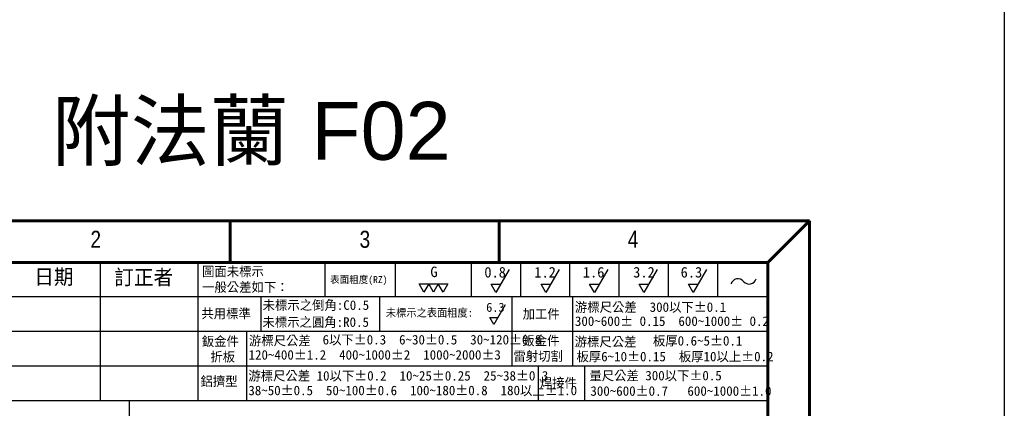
# Model space of a CAD drawing. Header units: millimetres. Extents: x 399 to 6233, y -1870 to 1602.
# Tile 131 of 164: x 4792 to 5132, y -611 to -477. Entities that reach past the tile are written whole.
import ezdxf
from ezdxf.enums import TextEntityAlignment as Align

# ---------------------------------------------------------------- set-up
doc = ezdxf.new("R2010")
doc.units = ezdxf.units.MM
doc.linetypes.add('SLD-實線', pattern=[0])
doc.layers.add('BORDER', color=7, linetype='Continuous')
doc.layers.add('圖框', color=7, linetype='SLD-實線')
doc.styles.add('SEACAD_arial_ttf', font='arial.ttf', dxfattribs={"height": 0.2})
doc.styles.get("Standard").update_dxf_attribs({"font": 'arial.ttf'})
doc.styles.add('標題欄', font='txt')

# ---------------------------------------------------------------- blocks, each defined once
blk = doc.blocks.new('A4橫')
at = {"layer": 'BORDER', "color": 123, "linetype": 'Continuous', "lineweight": 60, "ltscale": 25.4}
for p, q in [((4924.32, 1453.75), (4731.53, 1453.75)), ((4824.32, 1453.75), (4824.32, 1446.54)), ((4870.72, 1453.75), (4870.72, 1446.54)), ((4924.32, 1453.75), (4917.11, 1446.54)), ((4924.32, 1170.89), (4924.32, 1453.75)), ((4917.11, 1446.54), (4731.53, 1446.54)), ((4917.11, 1446.54), (4917.11, 1170.89))]:
    blk.add_line(p, q, dxfattribs=at)
at = {"layer": 'BORDER', "color": 60, "linetype": 'Continuous', "ltscale": 25.4}
for p, q in [((4801.85, 1446.54), (4801.85, 1422.7)), ((4818.71, 1446.54), (4818.71, 1422.7)), ((4840.67, 1446.54), (4840.67, 1440.65)), ((4852.8, 1446.54), (4852.8, 1440.65)), ((4865.9, 1446.54), (4865.9, 1440.65)), ((4865.9, 1446.54), (4865.9, 1440.65)), ((4874.4, 1446.54), (4874.4, 1440.65)), ((4882.9, 1446.54), (4882.9, 1440.65)), ((4891.4, 1446.54), (4891.4, 1440.65)), ((4899.9, 1446.54), (4899.9, 1440.65)), ((4908.4, 1446.54), (4908.4, 1440.65)), ((4818.71, 1440.65), (4731.53, 1440.65)), ((4917.11, 1440.65), (4818.86, 1440.65)), ((4829.59, 1440.65), (4829.59, 1434.67)), ((4850.09, 1440.65), (4850.09, 1434.67)), ((4872.93, 1440.65), (4872.93, 1434.67)), ((4883.39, 1440.65), (4883.39, 1434.67)), ((4818.71, 1434.67), (4731.53, 1434.67)), ((4917.11, 1434.67), (4818.86, 1434.67)), ((4827.11, 1434.69), (4827.11, 1422.7)), ((4872.93, 1434.67), (4872.93, 1428.69)), ((4883.39, 1434.67), (4883.39, 1428.69)), ((4917.11, 1428.69), (4731.53, 1428.69)), ((4877.44, 1428.69), (4877.44, 1422.7)), ((4885.49, 1428.69), (4885.49, 1422.7)), ((4917.11, 1422.7), (4731.53, 1422.7))]:
    blk.add_line(p, q, dxfattribs=at)
at = {"layer": 'BORDER', "color": 2, "linetype": 'Continuous', "ltscale": 25.4}
for p, q in [((4872.47, 1445.36), (4870.18, 1441.39)), ((4881.09, 1445.36), (4878.8, 1441.39)), ((4889.47, 1445.36), (4887.18, 1441.39)), ((4898.02, 1445.36), (4895.73, 1441.39)), ((4906.52, 1445.36), (4904.23, 1441.39)), ((4857.76, 1441.45), (4856.93, 1442.88)), ((4856.93, 1442.88), (4858.58, 1442.88)), ((4858.58, 1442.88), (4857.76, 1441.45)), ((4859.4, 1441.45), (4858.58, 1442.88)), ((4858.58, 1442.88), (4860.23, 1442.88)), ((4860.23, 1442.88), (4859.4, 1441.45)), ((4861.05, 1441.45), (4860.23, 1442.88)), ((4860.23, 1442.88), (4861.88, 1442.88)), ((4861.88, 1442.88), (4861.05, 1441.45)), ((4870.18, 1441.39), (4869.35, 1442.82)), ((4869.35, 1442.82), (4871, 1442.82)), ((4878.8, 1441.39), (4877.97, 1442.82)), ((4877.97, 1442.82), (4879.62, 1442.82)), ((4887.18, 1441.39), (4886.35, 1442.82)), ((4886.35, 1442.82), (4888, 1442.82)), ((4895.73, 1441.39), (4894.9, 1442.82)), ((4894.9, 1442.82), (4896.55, 1442.82)), ((4904.23, 1441.39), (4903.41, 1442.82)), ((4903.41, 1442.82), (4905.06, 1442.82)), ((4871.77, 1439.25), (4869.82, 1435.87)), ((4869.82, 1435.87), (4869.12, 1437.09)), ((4869.12, 1437.09), (4870.52, 1437.09))]:
    blk.add_line(p, q, dxfattribs=at)
for centre, start, end in [((4911.95, 1442.49), 39.8056, 162.5792), ((4913.89, 1444.1), 219.8056, 342.5792)]:
    blk.add_arc(centre, 1.26, start, end, dxfattribs=at)
at = {"layer": 'BORDER', "color": 60, "linetype": 'Continuous', "ltscale": 25.4, "style": 'SEACAD_arial_ttf', "width": 0.8}
for s, p in [('2', (4800.19, 1452.04)), ('3', (4846.64, 1452.04)), ('4', (4892.93, 1452.04))]:
    blk.add_text(s, height=2.94, dxfattribs=at).set_placement(p, align=Align.TOP_LEFT)
at = {"layer": '圖框', "style": '標題欄'}
for s, height, p in [('日期', 2.605, (4790.48, 1445.4)), ('訂正者', 2.605, (4804.3, 1445.32)), ('圖面未標示', 1.641, (4819.45, 1445.85)), ('G', 1.82, (4858.86, 1445.86)), ('0.8', 1.824, (4868.18, 1445.8)), ('1.2', 1.824, (4876.8, 1445.8)), ('1.6', 1.824, (4885.18, 1445.8)), ('3.2', 1.824, (4893.87, 1445.8)), ('6.3', 1.824, (4902.06, 1445.8)), ('一般公差如下：', 1.641, (4819.45, 1443.14)), ('表面粗度(RZ)', 1.221, (4841.55, 1444.22)), ('未標示之倒角:C0.5', 1.6413, (4829.91, 1440.03)), ('6.3', 1.553, (4868.49, 1439.61)), ('游標尺公差  300以下%%P0.1', 1.6413, (4883.81, 1439.69)), ('共用標準', 1.641, (4819.33, 1438.58)), ('未標示之表面粗度:', 1.36, (4851.17, 1438.57)), ('加工件', 1.641, (4874.79, 1438.51)), ('未標示之圓角:R0.5', 1.6413, (4829.88, 1437.1)), ('300~600%%P 0.15  600~1000%%P 0.2', 1.6413, (4883.81, 1437.26)), ('鈑金件', 1.641, (4819.41, 1433.79)), ('游標尺公差', 1.641, (4827.54, 1433.9)), ('6以下%%P0.3  6~30%%P0.5  30~120%%P0.8', 1.6413, (4840.26, 1434.06)), ('鈑金件', 1.641, (4874.74, 1433.9)), ('游標尺公差', 1.641, (4883.77, 1433.71)), ('板厚0.6~5%%P0.1', 1.6413, (4897.28, 1433.87)), ('折板', 1.641, (4820.88, 1431.11)), ('120~400%%P1.2  400~1000%%P2  1000~2000%%P3', 1.6413, (4827.48, 1431.44)), ('雷射切割', 1.641, (4873.21, 1431.22)), ('板厚6~10%%P0.15  板厚10以上%%P0.2', 1.6413, (4884.08, 1431.15)), ('游標尺公差 10以下%%P0.2  10~25%%P0.25  25~38%%P0.3', 1.6413, (4827.44, 1427.83)), ('量尺公差 300以下%%P0.5  ', 1.6413, (4886.31, 1427.86)), ('鋁擠型', 1.641, (4819.18, 1426.88)), ('焊接件', 1.641, (4877.74, 1426.61)), ('38~50%%P0.5  50~100%%P0.6  100~180%%P0.8  180以上%%P1.0', 1.6413, (4827.44, 1425.3)), ('300~600%%P0.7   600~1000%%P1.0', 1.6413, (4886.48, 1425.2))]:
    blk.add_text(s, height=height, dxfattribs=at).set_placement(p, align=Align.TOP_LEFT)

msp = doc.modelspace()

# ---------------------------------------------------------------- linework, layer by layer
at = {"color": 7}
msp.add_line((4829.531, -608.299), (4829.531, -748.299), dxfattribs=at)
at = {"color": 4}
msp.add_lwpolyline([(4611.682, 905.937), (5131.682, 905.937), (5131.682, -1870.063), (4611.682, -1870.063)], close=True, dxfattribs=at)

# ---------------------------------------------------------------- block references
at = {"xscale": 2, "yscale": 2, "zscale": 2}
msp.add_blockref('A4橫', (-4784.176, -3453.703), dxfattribs=at)

# ---------------------------------------------------------------- texts
at = {"color": 7, "insert": (4871.682, -516.206), "char_height": 20, "attachment_point": 5}
msp.add_mtext_dynamic_manual_height_columns('{\\fPMingLiU|b0|i0|c136|p18;附法蘭} F02', width=143.29647, gutter_width=12.5, heights=[0], dxfattribs=at)

doc.saveas('drawing.dxf')
